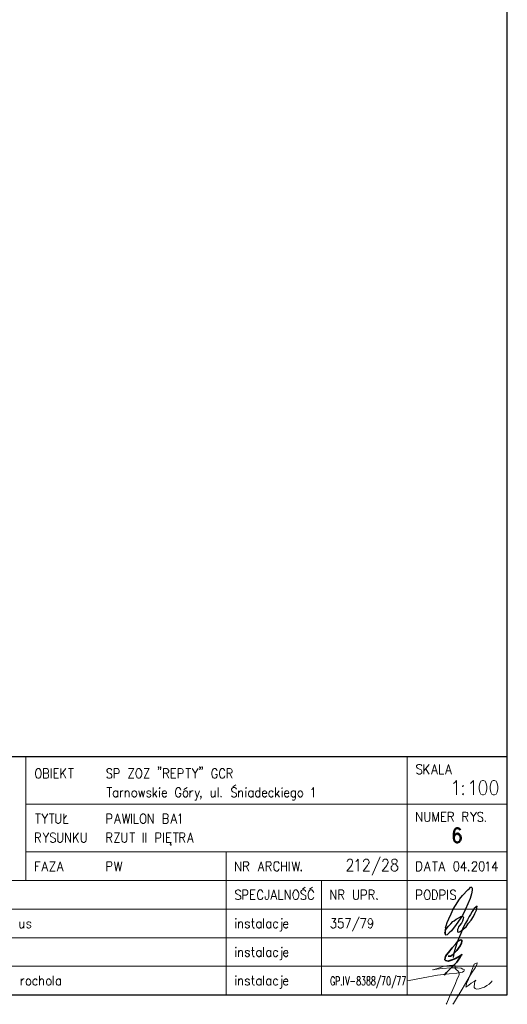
# Model space of a CAD drawing. Header units: millimetres. Extents: x 16 to 647, y 3 to 417.
# Tile 79 of 80: x 542 to 644, y 3 to 210. Entities that reach past the tile are written whole.
import ezdxf

# ---------------------------------------------------------------- set-up
doc = ezdxf.new("R2010")
doc.units = ezdxf.units.MM
doc.header["$MEASUREMENT"] = 0
doc.layers.get('0').update_dxf_attribs({"linetype": 'CONTINUOUS'})

msp = doc.modelspace()

# ---------------------------------------------------------------- linework, layer by layer
at = {"color": 7, "linetype": 'Continuous', "lineweight": 30}
for points in [[(34.15, 414.5), (34.15, 5.3), (644.48, 5.3), (644.48, 414.5)], [(494.41, 55.33), (494.41, 5.3), (644.48, 5.3), (644.48, 55.33)]]:
    msp.add_lwpolyline(points, close=True, dxfattribs=at)
at = {"color": 7, "linetype": 'Continuous', "lineweight": 20}
for points in [[(543.42, 55.33), (494.41, 55.33), (494.41, 29.32)], [(543.42, 29.32), (543.42, 55.33)], [(543.42, 55.33), (644.48, 55.33)], [(623.47, 55.33), (623.47, 29.32)], [(644.48, 55.33), (644.48, 5.3), (644.48, 5.3)], [(547.09, 50.83), (547.09, 52.85), (547.82, 52.85), (548.02, 52.75), (548.12, 52.62), (548.18, 52.45), (548.18, 52.26), (548.12, 52.06), (548.02, 51.99), (547.82, 51.86), (547.09, 51.86)], [(547.82, 51.86), (548.02, 51.79), (548.12, 51.69), (548.18, 51.53), (548.18, 51.23), (548.12, 51), (548.02, 50.93), (547.82, 50.83), (547.09, 50.83)], [(548.71, 50.83), (548.71, 52.85), (548.71, 52.85)], [(549.34, 50.83), (549.34, 52.85), (550.3, 52.85)], [(549.34, 51.86), (549.94, 51.86)], [(550.76, 50.83), (550.76, 52.85)], [(551.82, 52.85), (550.76, 51.53)], [(551.16, 51.99), (551.82, 50.83)], [(552.39, 52.85), (553.45, 52.85)], [(552.88, 52.85), (552.88, 50.83)], [(626.54, 53.41), (626.38, 53.61), (626.18, 53.71), (625.82, 53.71), (625.62, 53.61), (625.45, 53.41), (625.45, 53.22), (625.52, 53.05), (625.62, 52.95), (625.78, 52.85), (626.21, 52.65), (626.38, 52.59), (626.48, 52.45), (626.54, 52.29), (626.54, 51.99), (626.38, 51.83), (626.18, 51.69), (625.82, 51.69), (625.62, 51.83), (625.45, 51.99)], [(626.97, 51.69), (626.97, 53.71)], [(628.07, 53.71), (626.97, 52.35)], [(627.34, 52.85), (628.07, 51.69)], [(628.59, 51.69), (629.22, 53.71), (629.82, 51.69)], [(628.83, 52.35), (629.59, 52.35), (629.59, 52.35)], [(630.28, 53.71), (630.28, 51.69), (631.18, 51.69)], [(631.54, 51.69), (632.17, 53.71), (632.76, 51.69)], [(631.8, 52.35), (632.57, 52.35)], [(549.34, 50.83), (550.3, 50.83)], [(543.42, 45.34), (644.48, 45.34)], [(625.45, 41.7), (625.45, 43.68), (626.54, 41.7), (626.54, 43.68)], [(627.14, 43.68), (627.14, 42.3), (627.24, 42), (627.34, 41.77), (627.6, 41.7), (627.73, 41.7), (628, 41.77), (628.13, 42), (628.2, 42.3), (628.2, 43.68)], [(628.83, 41.7), (628.83, 43.68), (629.42, 41.7), (630.02, 43.68), (630.02, 41.7)], [(630.65, 41.7), (630.65, 43.68), (631.64, 43.68)], [(632.1, 41.7), (632.1, 43.68), (632.76, 43.68), (633.03, 43.59), (633.06, 43.52), (633.16, 43.32), (633.16, 43.12), (633.06, 42.92), (633.03, 42.82), (632.76, 42.76), (632.1, 42.76)], [(635.15, 41.7), (635.15, 43.68), (635.81, 43.68), (636.07, 43.59), (636.11, 43.52), (636.21, 43.32), (636.21, 43.12), (636.11, 42.92), (636.07, 42.82), (635.81, 42.76), (635.15, 42.76)], [(636.77, 43.68), (637.36, 42.76), (637.99, 43.68)], [(639.35, 43.42), (639.18, 43.59), (638.95, 43.68), (638.65, 43.68), (638.42, 43.59), (638.29, 43.42), (638.29, 43.22), (638.36, 43.06), (638.42, 42.92), (638.59, 42.82), (639.05, 42.66), (639.18, 42.53), (639.25, 42.46), (639.35, 42.3), (639.35, 42), (639.18, 41.77), (638.95, 41.7), (638.65, 41.7), (638.42, 41.77), (638.29, 42)], [(545.44, 43.35), (546.5, 43.35)], [(545.93, 43.35), (545.93, 41.3)], [(546.79, 43.35), (547.42, 42.36), (548.02, 43.35)], [(547.42, 42.36), (547.42, 41.3)], [(548.32, 43.35), (549.38, 43.35)], [(548.88, 43.35), (548.88, 41.3)], [(549.71, 43.35), (549.71, 41.9), (549.74, 41.6), (549.94, 41.43), (550.14, 41.3), (550.3, 41.3), (550.5, 41.43), (550.7, 41.6), (550.76, 41.9), (550.76, 43.35)], [(551.36, 43.35), (551.36, 41.3), (552.29, 41.3)], [(551.36, 42.3), (551.92, 42.96), (551.92, 42.96)], [(630.65, 42.76), (631.24, 42.76)], [(630.65, 41.7), (631.64, 41.7)], [(632.63, 42.76), (633.16, 41.7), (633.16, 41.7)], [(635.71, 42.76), (636.21, 41.7), (636.21, 41.7)], [(637.36, 42.76), (637.36, 41.7), (637.36, 41.7)], [(639.88, 41.9), (639.81, 41.77), (639.88, 41.7), (639.94, 41.77)], [(545.44, 37.33), (545.44, 39.32), (546.1, 39.32), (546.33, 39.25), (546.4, 39.15), (546.5, 38.95), (546.5, 38.79), (546.4, 38.56), (546.33, 38.49), (546.1, 38.39), (545.44, 38.39)], [(547.06, 39.32), (547.62, 38.39), (548.22, 39.32)], [(549.64, 39.02), (549.47, 39.25), (549.24, 39.32), (548.94, 39.32), (548.71, 39.25), (548.58, 39.02), (548.58, 38.85), (548.61, 38.66), (548.71, 38.56), (548.88, 38.49), (549.34, 38.26), (549.47, 38.19), (549.54, 38.09), (549.64, 37.89), (549.64, 37.63), (549.47, 37.43), (549.24, 37.33), (548.94, 37.33), (548.71, 37.43), (548.58, 37.63)], [(550.1, 39.32), (550.1, 37.89), (550.14, 37.63), (550.3, 37.43), (550.5, 37.33), (550.7, 37.33), (550.9, 37.43), (551.06, 37.63), (551.16, 37.89), (551.16, 39.32)], [(551.76, 37.33), (551.76, 39.32), (552.82, 37.33), (552.82, 39.32)], [(553.45, 37.33), (553.45, 39.32)], [(554.5, 39.32), (553.45, 38.03)], [(555, 39.32), (555, 37.89), (555.1, 37.63), (555.27, 37.43), (555.46, 37.33), (555.63, 37.33), (555.86, 37.43), (556.03, 37.63), (556.09, 37.89), (556.09, 39.32)], [(545.93, 38.39), (546.5, 37.33), (546.5, 37.33)], [(547.62, 38.39), (547.62, 37.33), (547.62, 37.33)], [(553.81, 38.49), (554.5, 37.33)], [(543.42, 35.35), (644.48, 35.35)], [(585.48, 35.35), (585.48, 29.32)], [(545.44, 31.31), (545.44, 33.29), (546.4, 33.29)], [(546.79, 31.31), (547.42, 33.29), (548.02, 31.31)], [(548.48, 33.29), (549.54, 33.29), (548.48, 31.31), (549.54, 31.31)], [(550, 31.31), (550.6, 33.29), (551.23, 31.31)], [(587.46, 31.31), (587.46, 33.29), (588.52, 31.31), (588.52, 33.29)], [(589.12, 31.31), (589.12, 33.29), (589.81, 33.29), (590.04, 33.23), (590.11, 33.13), (590.21, 32.93), (590.21, 32.76), (590.11, 32.53), (590.04, 32.47), (589.81, 32.37), (589.12, 32.37)], [(592.16, 31.31), (592.79, 33.29), (593.39, 31.31)], [(593.85, 31.31), (593.85, 33.29), (594.51, 33.29), (594.78, 33.23), (594.81, 33.13), (594.91, 32.93), (594.91, 32.76), (594.81, 32.53), (594.78, 32.47), (594.51, 32.37), (593.85, 32.37)], [(596.6, 32.83), (596.53, 33.06), (596.36, 33.23), (596.23, 33.29), (595.93, 33.29), (595.77, 33.23), (595.57, 33.06), (595.54, 32.83), (595.47, 32.53), (595.47, 32.07), (595.54, 31.77), (595.57, 31.61), (595.77, 31.41), (595.93, 31.31), (596.23, 31.31), (596.36, 31.41), (596.53, 31.61), (596.6, 31.77)], [(597.06, 31.31), (597.06, 33.29)], [(598.12, 33.29), (598.12, 31.31)], [(598.71, 31.31), (598.71, 33.29)], [(599.34, 33.29), (599.74, 31.31), (600.1, 33.29), (600.5, 31.31), (600.86, 33.29)], [(627.04, 31.31), (627.7, 33.29), (628.3, 31.31)], [(628.76, 33.29), (629.82, 33.29)], [(629.26, 33.29), (629.26, 31.31)], [(630.12, 31.31), (630.75, 33.29), (631.34, 31.31)], [(545.44, 32.37), (546.03, 32.37), (546.03, 32.37)], [(547.06, 32), (547.82, 32), (547.82, 32)], [(550.2, 32), (551, 32), (551, 32)], [(589.65, 32.37), (590.21, 31.31), (590.21, 31.31)], [(592.39, 32), (593.15, 32), (593.15, 32)], [(594.41, 32.37), (594.91, 31.31), (594.91, 31.31)], [(597.06, 32.37), (598.12, 32.37)], [(601.26, 31.54), (601.16, 31.41), (601.26, 31.31), (601.29, 31.41)], [(627.3, 32), (628.07, 32)], [(630.35, 32), (631.11, 32), (631.11, 32)], [(494.41, 29.32), (644.48, 29.32), (644.48, 29.32)], [(494.41, 29.32), (644.48, 29.32)], [(585.48, 29.32), (585.48, 5.3)], [(605.46, 29.32), (605.46, 5.3)], [(623.47, 29.32), (623.47, 5.3), (623.47, 5.3)], [(588.52, 27.04), (588.32, 27.21), (588.12, 27.34), (587.83, 27.34), (587.56, 27.21), (587.46, 27.04), (587.46, 26.84), (587.53, 26.64), (587.56, 26.58), (587.76, 26.44), (588.22, 26.28), (588.32, 26.18), (588.42, 26.08), (588.52, 25.88), (588.52, 25.58), (588.32, 25.42), (588.12, 25.32), (587.83, 25.32), (587.56, 25.42), (587.46, 25.58)], [(588.98, 25.32), (588.98, 27.34), (589.65, 27.34), (589.88, 27.21), (589.94, 27.14), (590.04, 26.94), (590.04, 26.64), (589.94, 26.44), (589.88, 26.38), (589.65, 26.28), (588.98, 26.28)], [(590.57, 25.32), (590.57, 27.34), (591.57, 27.34)], [(593.15, 26.84), (593.09, 27.04), (592.92, 27.21), (592.79, 27.34), (592.49, 27.34), (592.33, 27.21), (592.16, 27.04), (592.1, 26.84), (592.03, 26.58), (592.03, 26.08), (592.1, 25.82), (592.16, 25.58), (592.33, 25.42), (592.49, 25.32), (592.79, 25.32), (592.92, 25.42), (593.09, 25.58), (593.15, 25.82)], [(594.41, 27.34), (594.41, 25.82), (594.31, 25.52), (594.21, 25.42), (594.05, 25.32), (593.92, 25.32), (593.75, 25.42), (593.68, 25.52), (593.62, 25.82), (593.62, 25.98)], [(594.81, 25.32), (595.47, 27.34), (596.07, 25.32)], [(596.53, 27.34), (596.53, 25.32), (597.46, 25.32)], [(597.82, 25.32), (597.82, 27.34), (598.88, 25.32), (598.88, 27.34)], [(602.22, 27.04), (602.06, 27.21), (601.86, 27.34), (601.56, 27.34), (601.29, 27.21), (601.16, 27.04), (601.16, 26.84), (601.26, 26.64), (601.29, 26.58), (601.46, 26.44), (601.92, 26.28), (602.06, 26.18), (602.16, 26.08), (602.22, 25.88), (602.22, 25.58), (602.06, 25.42), (601.86, 25.32), (601.56, 25.32), (601.29, 25.42), (601.16, 25.58)], [(601.46, 27.5), (602.06, 27.9), (602.06, 27.9)], [(603.84, 26.84), (603.74, 27.04), (603.58, 27.21), (603.45, 27.34), (603.15, 27.34), (602.98, 27.21), (602.82, 27.04), (602.78, 26.84), (602.68, 26.58), (602.68, 26.08), (602.78, 25.82), (602.82, 25.58), (602.98, 25.42), (603.15, 25.32), (603.45, 25.32), (603.58, 25.42), (603.74, 25.58), (603.84, 25.82)], [(602.98, 27.5), (603.58, 27.9)], [(607.45, 25.32), (607.45, 27.34), (608.51, 25.32), (608.51, 27.34)], [(609.14, 25.32), (609.14, 27.34), (609.8, 27.34), (610.03, 27.21), (610.1, 27.14), (610.2, 26.94), (610.2, 26.74), (610.1, 26.58), (610.03, 26.44), (609.8, 26.38), (609.14, 26.38)], [(612.18, 27.34), (612.18, 25.88), (612.28, 25.58), (612.41, 25.42), (612.64, 25.32), (612.78, 25.32), (613.04, 25.42), (613.17, 25.58), (613.24, 25.88), (613.24, 27.34)], [(613.84, 25.32), (613.84, 27.34), (614.56, 27.34), (614.76, 27.21), (614.86, 27.14), (614.93, 26.94), (614.93, 26.64), (614.86, 26.44), (614.76, 26.38), (614.56, 26.28), (613.84, 26.28)], [(615.46, 25.32), (615.46, 27.34), (616.12, 27.34), (616.38, 27.21), (616.45, 27.14), (616.52, 26.94), (616.52, 26.74), (616.45, 26.58), (616.38, 26.44), (616.12, 26.38), (615.46, 26.38)], [(625.45, 25.32), (625.45, 27.34), (626.18, 27.34), (626.38, 27.21), (626.48, 27.14), (626.54, 26.94), (626.54, 26.64), (626.48, 26.44), (626.38, 26.38), (626.18, 26.28), (625.45, 26.28)], [(630.35, 25.32), (630.35, 27.34), (631.04, 27.34), (631.24, 27.21), (631.34, 27.14), (631.41, 26.94), (631.41, 26.64), (631.34, 26.44), (631.24, 26.38), (631.04, 26.28), (630.35, 26.28)], [(631.94, 25.32), (631.94, 27.34), (631.94, 27.34)], [(633.62, 27.04), (633.46, 27.21), (633.23, 27.34), (632.93, 27.34), (632.7, 27.21), (632.57, 27.04), (632.57, 26.84), (632.63, 26.64), (632.7, 26.58), (632.86, 26.44), (633.33, 26.28), (633.46, 26.18), (633.53, 26.08), (633.62, 25.88), (633.62, 25.58), (633.46, 25.42), (633.23, 25.32), (632.93, 25.32), (632.7, 25.42), (632.57, 25.58)], [(590.57, 26.38), (591.17, 26.38)], [(590.57, 25.32), (591.57, 25.32)], [(595.07, 25.98), (595.83, 25.98), (595.83, 25.98)], [(609.63, 26.38), (610.2, 25.32), (610.2, 25.32)], [(615.99, 26.38), (616.52, 25.32), (616.52, 25.32)], [(617.15, 25.52), (617.05, 25.42), (617.15, 25.32), (617.24, 25.42)], [(494.41, 23.3), (644.48, 23.3)], [(494.41, 17.31), (644.48, 17.31)], [(494.41, 11.32), (644.48, 11.32)], [(494.41, 5.3), (644.48, 5.3), (644.48, 5.3)]]:
    msp.add_lwpolyline(points, dxfattribs=at)
for points in [[(545.9, 52.85), (545.74, 52.75), (545.57, 52.55), (545.5, 52.35), (545.44, 52.06), (545.44, 51.59), (545.5, 51.3), (545.57, 51.13), (545.74, 50.93), (545.9, 50.83), (546.2, 50.83), (546.33, 50.93), (546.5, 51.13), (546.56, 51.3), (546.66, 51.59), (546.66, 52.06), (546.56, 52.35), (546.5, 52.55), (546.33, 52.75), (546.2, 52.85)], [(625.45, 31.31), (625.45, 33.29), (625.98, 33.29), (626.21, 33.23), (626.38, 33.06), (626.48, 32.83), (626.54, 32.53), (626.54, 32.07), (626.48, 31.77), (626.38, 31.61), (626.21, 31.41), (625.98, 31.31)], [(599.94, 27.34), (599.77, 27.21), (599.64, 27.04), (599.57, 26.84), (599.47, 26.58), (599.47, 26.08), (599.57, 25.82), (599.64, 25.58), (599.77, 25.42), (599.94, 25.32), (600.24, 25.32), (600.4, 25.42), (600.53, 25.58), (600.63, 25.82), (600.7, 26.08), (600.7, 26.58), (600.63, 26.84), (600.53, 27.04), (600.4, 27.21), (600.24, 27.34)], [(627.54, 27.34), (627.34, 27.21), (627.24, 27.04), (627.14, 26.84), (627.04, 26.58), (627.04, 26.08), (627.14, 25.82), (627.24, 25.58), (627.34, 25.42), (627.54, 25.32), (627.83, 25.32), (628, 25.42), (628.13, 25.58), (628.2, 25.82), (628.3, 26.08), (628.3, 26.58), (628.2, 26.84), (628.13, 27.04), (628, 27.21), (627.83, 27.34)], [(628.76, 25.32), (628.76, 27.34), (629.26, 27.34), (629.52, 27.21), (629.65, 27.04), (629.72, 26.84), (629.82, 26.58), (629.82, 26.08), (629.72, 25.82), (629.65, 25.58), (629.52, 25.42), (629.26, 25.32)]]:
    msp.add_lwpolyline(points, close=True, dxfattribs=at)
at = {"color": 7, "linetype": 'Continuous', "lineweight": 18}
for points in [[(561.49, 52.55), (561.35, 52.75), (561.09, 52.85), (560.79, 52.85), (560.59, 52.75), (560.43, 52.55), (560.43, 52.35), (560.53, 52.16), (560.59, 52.06), (560.73, 51.99), (561.19, 51.79), (561.35, 51.69), (561.39, 51.59), (561.49, 51.4), (561.49, 51.13), (561.35, 50.93), (561.09, 50.83), (560.79, 50.83), (560.59, 50.93), (560.43, 51.13)], [(561.95, 50.83), (561.95, 52.85), (562.64, 52.85), (562.88, 52.75), (562.94, 52.62), (563.01, 52.45), (563.01, 52.16), (562.94, 51.99), (562.88, 51.86), (562.64, 51.79), (561.95, 51.79)], [(564.99, 52.85), (566.05, 52.85), (564.99, 50.83), (566.05, 50.83)], [(568.24, 52.85), (569.3, 52.85), (568.24, 50.83), (569.3, 50.83)], [(571.31, 53.12), (571.28, 53.02), (571.18, 53.12), (571.28, 53.22), (571.31, 53.12), (571.31, 52.92), (571.28, 52.75), (571.18, 52.62)], [(571.78, 53.12), (571.68, 53.02), (571.65, 53.12), (571.68, 53.22), (571.78, 53.12), (571.78, 52.92), (571.68, 52.75), (571.65, 52.62)], [(572.34, 50.83), (572.34, 52.85), (573, 52.85), (573.23, 52.75), (573.3, 52.62), (573.4, 52.45), (573.4, 52.26), (573.3, 52.06), (573.23, 51.99), (573, 51.86), (572.34, 51.86)], [(572.84, 51.86), (573.4, 50.83), (573.4, 50.83)], [(573.93, 50.83), (573.93, 52.85), (574.92, 52.85)], [(573.93, 51.86), (574.52, 51.86)], [(575.38, 50.83), (575.38, 52.85), (576.05, 52.85), (576.28, 52.75), (576.34, 52.62), (576.44, 52.45), (576.44, 52.16), (576.34, 51.99), (576.28, 51.86), (576.05, 51.79), (575.38, 51.79)], [(576.97, 52.85), (578.03, 52.85)], [(577.5, 52.85), (577.5, 50.83)], [(578.33, 52.85), (578.93, 51.86), (579.59, 52.85)], [(578.93, 51.86), (578.93, 50.83), (578.93, 50.83)], [(580.05, 53.12), (579.95, 53.02), (579.88, 53.12), (579.95, 53.22), (580.05, 53.12), (580.05, 52.92), (579.95, 52.75), (579.88, 52.62)], [(580.48, 53.12), (580.41, 53.02), (580.35, 53.12), (580.41, 53.22), (580.48, 53.12), (580.48, 52.92), (580.41, 52.75), (580.35, 52.62)], [(583.59, 52.35), (583.52, 52.55), (583.39, 52.75), (583.23, 52.85), (582.93, 52.85), (582.76, 52.75), (582.63, 52.55), (582.53, 52.35), (582.47, 52.06), (582.47, 51.59), (582.53, 51.3), (582.63, 51.13), (582.76, 50.93), (582.93, 50.83), (583.23, 50.83), (583.39, 50.93), (583.52, 51.13), (583.59, 51.3), (583.59, 51.59), (583.23, 51.59)], [(585.21, 52.35), (585.11, 52.55), (584.98, 52.75), (584.82, 52.85), (584.52, 52.85), (584.35, 52.75), (584.22, 52.55), (584.15, 52.35), (584.05, 52.06), (584.05, 51.59), (584.15, 51.3), (584.22, 51.13), (584.35, 50.93), (584.52, 50.83), (584.82, 50.83), (584.98, 50.93), (585.11, 51.13), (585.21, 51.3)], [(585.68, 50.83), (585.68, 52.85), (586.34, 52.85), (586.57, 52.75), (586.64, 52.62), (586.73, 52.45), (586.73, 52.26), (586.64, 52.06), (586.57, 51.99), (586.34, 51.86), (585.68, 51.86)], [(586.17, 51.86), (586.73, 50.83)], [(573.93, 50.83), (574.92, 50.83)], [(633.19, 49.74), (633.46, 49.91), (633.79, 50.34), (633.79, 47.32)], [(636.77, 49.74), (636.97, 49.91), (637.36, 50.34), (637.36, 47.32)], [(560.43, 48.85), (561.49, 48.85)], [(560.99, 48.85), (560.99, 46.83)], [(562.71, 47.89), (562.55, 48.09), (562.41, 48.19), (562.15, 48.19), (562.05, 48.09), (561.85, 47.89), (561.78, 47.59), (561.78, 47.42), (561.85, 47.13), (562.05, 46.96), (562.15, 46.83), (562.41, 46.83), (562.55, 46.96), (562.71, 47.13)], [(562.71, 48.19), (562.71, 46.83)], [(563.27, 46.83), (563.27, 48.19), (563.27, 48.19)], [(563.27, 47.59), (563.31, 47.89), (563.47, 48.09), (563.64, 48.19), (563.87, 48.19)], [(564.23, 46.83), (564.23, 48.19), (564.23, 48.19)], [(564.23, 47.79), (564.46, 48.09), (564.63, 48.19), (564.83, 48.19), (564.99, 48.09), (565.09, 47.79), (565.09, 46.83)], [(567.11, 48.19), (567.44, 46.83), (567.74, 48.19), (568.04, 46.83), (568.34, 48.19)], [(569.66, 47.89), (569.59, 48.09), (569.36, 48.19), (569.1, 48.19), (568.9, 48.09), (568.8, 47.89), (568.9, 47.72), (569.03, 47.59), (569.4, 47.49), (569.59, 47.42), (569.66, 47.19), (569.66, 47.13), (569.59, 46.96), (569.36, 46.83), (569.1, 46.83), (568.9, 46.96), (568.8, 47.13)], [(570.12, 46.83), (570.12, 48.85)], [(570.88, 48.19), (570.12, 47.19)], [(571.48, 48.19), (571.48, 46.83), (571.48, 46.83)], [(572.04, 47.59), (572.94, 47.59), (572.94, 47.79), (572.84, 47.95), (572.8, 48.09), (572.64, 48.19), (572.41, 48.19), (572.24, 48.09), (572.08, 47.89), (572.04, 47.59), (572.04, 47.42), (572.08, 47.13), (572.24, 46.96), (572.41, 46.83), (572.64, 46.83), (572.8, 46.96), (572.94, 47.13)], [(575.98, 48.35), (575.88, 48.55), (575.75, 48.71), (575.58, 48.85), (575.29, 48.85), (575.12, 48.71), (574.99, 48.55), (574.92, 48.35), (574.82, 48.09), (574.82, 47.59), (574.92, 47.32), (574.99, 47.13), (575.12, 46.96), (575.29, 46.83), (575.58, 46.83), (575.75, 46.96), (575.88, 47.13), (575.98, 47.32), (575.98, 47.59), (575.58, 47.59)], [(576.61, 48.48), (577.27, 48.85), (577.27, 48.85)], [(577.87, 46.83), (577.87, 48.19), (577.87, 48.19)], [(577.87, 47.59), (577.97, 47.89), (578.13, 48.09), (578.26, 48.19), (578.53, 48.19)], [(578.93, 48.19), (579.39, 46.83), (579.88, 48.19)], [(582.33, 48.19), (582.33, 47.19), (582.37, 46.96), (582.53, 46.83), (582.76, 46.83), (582.93, 46.96), (583.13, 47.19)], [(583.13, 48.19), (583.13, 46.83)], [(583.76, 46.83), (583.76, 48.85)], [(587.66, 48.55), (587.5, 48.71), (587.3, 48.85), (586.93, 48.85), (586.73, 48.71), (586.57, 48.55), (586.57, 48.35), (586.64, 48.19), (586.73, 48.09), (586.9, 47.95), (587.33, 47.79), (587.5, 47.72), (587.56, 47.59), (587.66, 47.42), (587.66, 47.13), (587.5, 46.96), (587.3, 46.83), (586.93, 46.83), (586.73, 46.96), (586.57, 47.13)], [(586.9, 49.01), (587.5, 49.41)], [(588.09, 46.83), (588.09, 48.19)], [(588.09, 47.79), (588.32, 48.09), (588.46, 48.19), (588.72, 48.19), (588.85, 48.09), (588.92, 47.79), (588.92, 46.83)], [(589.61, 48.19), (589.61, 46.83)], [(591.1, 47.89), (590.94, 48.09), (590.77, 48.19), (590.54, 48.19), (590.37, 48.09), (590.24, 47.89), (590.18, 47.59), (590.18, 47.42), (590.24, 47.13), (590.37, 46.96), (590.54, 46.83), (590.77, 46.83), (590.94, 46.96), (591.1, 47.13)], [(591.1, 48.19), (591.1, 46.83)], [(592.53, 47.89), (592.36, 48.09), (592.23, 48.19), (592, 48.19), (591.86, 48.09), (591.7, 47.89), (591.6, 47.59), (591.6, 47.42), (591.7, 47.13), (591.86, 46.96), (592, 46.83), (592.23, 46.83), (592.36, 46.96), (592.53, 47.13)], [(592.53, 48.85), (592.53, 46.83), (592.53, 46.83)], [(593.06, 47.59), (593.98, 47.59), (593.98, 47.79), (593.88, 47.95), (593.82, 48.09), (593.68, 48.19), (593.42, 48.19), (593.29, 48.09), (593.12, 47.89), (593.06, 47.59), (593.06, 47.42), (593.12, 47.13), (593.29, 46.96), (593.42, 46.83), (593.68, 46.83), (593.82, 46.96), (593.98, 47.13)], [(595.34, 47.89), (595.21, 48.09), (595.04, 48.19), (594.81, 48.19), (594.64, 48.09), (594.51, 47.89), (594.44, 47.59), (594.44, 47.42), (594.51, 47.13), (594.64, 46.96), (594.81, 46.83), (595.04, 46.83), (595.21, 46.96), (595.34, 47.13)], [(595.8, 46.83), (595.8, 48.85)], [(596.56, 48.19), (595.8, 47.19)], [(597.19, 48.19), (597.19, 46.83), (597.19, 46.83)], [(597.69, 47.59), (598.65, 47.59), (598.65, 47.79), (598.55, 47.95), (598.45, 48.09), (598.35, 48.19), (598.08, 48.19), (597.95, 48.09), (597.79, 47.89), (597.69, 47.59), (597.69, 47.42), (597.79, 47.13), (597.95, 46.96), (598.08, 46.83), (598.35, 46.83), (598.45, 46.96), (598.65, 47.13)], [(600, 47.89), (599.87, 48.09), (599.71, 48.19), (599.47, 48.19), (599.31, 48.09), (599.14, 47.89), (599.11, 47.59), (599.11, 47.42), (599.14, 47.13), (599.31, 46.96), (599.47, 46.83), (599.71, 46.83), (599.87, 46.96), (600, 47.13)], [(600, 48.19), (600, 46.66), (599.9, 46.37), (599.87, 46.27), (599.71, 46.2), (599.47, 46.2), (599.31, 46.27)], [(603.41, 48.48), (603.58, 48.55), (603.81, 48.85), (603.81, 46.83)], [(570.42, 47.59), (570.92, 46.83)], [(579.39, 46.83), (579.19, 46.27), (579.12, 46.2), (578.89, 46.2)], [(580.25, 46.96), (580.18, 46.83), (580.08, 46.96), (580.18, 47.03), (580.25, 46.96), (580.25, 46.73), (580.18, 46.56), (580.08, 46.43)], [(584.45, 47.03), (584.35, 46.96), (584.45, 46.83), (584.52, 46.96)], [(596.1, 47.59), (596.63, 46.83)], [(560.43, 41.3), (560.43, 43.35), (561.09, 43.35), (561.35, 43.22), (561.39, 43.12), (561.49, 42.96), (561.49, 42.66), (561.39, 42.46), (561.35, 42.36), (561.09, 42.3), (560.43, 42.3)], [(562.05, 41.3), (562.64, 43.35), (563.27, 41.3)], [(562.25, 42), (563.01, 42), (563.01, 42)], [(563.7, 43.35), (564.07, 41.3), (564.46, 43.35), (564.83, 41.3), (565.23, 43.35)], [(565.56, 41.3), (565.56, 43.35), (565.56, 43.35)], [(566.15, 43.35), (566.15, 41.3), (567.08, 41.3)], [(569.1, 41.3), (569.1, 43.35), (570.16, 41.3), (570.16, 43.35)], [(572.24, 41.3), (572.24, 43.35), (572.94, 43.35), (573.17, 43.22), (573.23, 43.12), (573.3, 42.96), (573.3, 42.76), (573.23, 42.59), (573.17, 42.46), (572.94, 42.36), (572.24, 42.36)], [(572.94, 42.36), (573.17, 42.3), (573.23, 42.2), (573.3, 42), (573.3, 41.7), (573.23, 41.53), (573.17, 41.43), (572.94, 41.3), (572.24, 41.3)], [(573.86, 41.3), (574.46, 43.35), (575.09, 41.3)], [(574.06, 42), (574.82, 42), (574.82, 42)], [(575.52, 42.96), (575.68, 43.06), (575.88, 43.35), (575.88, 41.3)], [(560.43, 37.33), (560.43, 39.32), (561.09, 39.32), (561.35, 39.25), (561.39, 39.15), (561.49, 38.95), (561.49, 38.79), (561.39, 38.56), (561.35, 38.49), (561.09, 38.39), (560.43, 38.39)], [(562.05, 39.32), (563.11, 39.32), (562.05, 37.33), (563.11, 37.33)], [(563.57, 39.32), (563.57, 37.89), (563.64, 37.63), (563.77, 37.43), (564.03, 37.33), (564.17, 37.33), (564.4, 37.43), (564.53, 37.63), (564.63, 37.89), (564.63, 39.32)], [(565.23, 39.32), (566.32, 39.32)], [(565.76, 39.32), (565.76, 37.33)], [(568.04, 37.33), (568.04, 39.32)], [(568.63, 37.33), (568.63, 39.32)], [(570.72, 37.33), (570.72, 39.32), (571.38, 39.32), (571.65, 39.25), (571.68, 39.15), (571.78, 38.95), (571.78, 38.66), (571.68, 38.49), (571.65, 38.39), (571.38, 38.26), (570.72, 38.26)], [(572.34, 37.33), (572.34, 39.32), (572.34, 39.32)], [(572.94, 37.33), (572.94, 39.32), (573.93, 39.32)], [(574.36, 39.32), (575.45, 39.32)], [(574.92, 39.32), (574.92, 37.33)], [(575.75, 37.33), (575.75, 39.32), (576.44, 39.32), (576.64, 39.25), (576.74, 39.15), (576.81, 38.95), (576.81, 38.79), (576.74, 38.56), (576.64, 38.49), (576.44, 38.39), (575.75, 38.39)], [(577.37, 37.33), (577.97, 39.32), (578.56, 37.33)], [(560.99, 38.39), (561.49, 37.33), (561.49, 37.33)], [(572.94, 38.39), (573.56, 38.39), (573.56, 38.39)], [(572.94, 37.33), (573.93, 37.33), (573.76, 37.13), (573.7, 36.97), (573.7, 36.87), (573.76, 36.74), (573.86, 36.74), (573.93, 36.77), (573.99, 36.9)], [(576.28, 38.39), (576.81, 37.33), (576.81, 37.33)], [(577.57, 38.03), (578.33, 38.03), (578.33, 38.03)], [(560.43, 31.31), (560.43, 33.29), (561.09, 33.29), (561.35, 33.23), (561.39, 33.13), (561.49, 32.93), (561.49, 32.67), (561.39, 32.47), (561.35, 32.37), (561.09, 32.3), (560.43, 32.3)], [(562.05, 33.29), (562.41, 31.31), (562.81, 33.29), (563.17, 31.31), (563.57, 33.29)], [(610.89, 33.23), (610.89, 33.36), (610.99, 33.59), (611.09, 33.69), (611.26, 33.82), (611.65, 33.82), (611.85, 33.69), (611.95, 33.59), (612.02, 33.36), (612.02, 33.1), (611.95, 32.9), (611.75, 32.5), (610.79, 31.31), (612.15, 31.31)], [(612.71, 33.36), (612.88, 33.49), (613.17, 33.82), (613.17, 31.31)], [(614.3, 33.23), (614.3, 33.36), (614.4, 33.59), (614.53, 33.69), (614.7, 33.82), (615.06, 33.82), (615.29, 33.69), (615.36, 33.59), (615.46, 33.36), (615.46, 33.1), (615.36, 32.9), (615.16, 32.5), (614.23, 31.31), (615.52, 31.31)], [(617.81, 34.29), (616.12, 30.48), (616.12, 30.48)], [(618.34, 33.23), (618.34, 33.36), (618.4, 33.59), (618.5, 33.69), (618.7, 33.82), (619.1, 33.82), (619.26, 33.69), (619.33, 33.59), (619.46, 33.36), (619.46, 33.1), (619.33, 32.9), (619.16, 32.5), (618.2, 31.31), (619.56, 31.31)], [(635.51, 33.29), (634.75, 32), (635.91, 32)], [(635.51, 33.29), (635.51, 31.31), (635.51, 31.31)], [(637.13, 32.83), (637.13, 32.93), (637.23, 33.13), (637.3, 33.23), (637.43, 33.29), (637.73, 33.29), (637.89, 33.23), (637.99, 33.13), (638.06, 32.93), (638.06, 32.76), (637.99, 32.53), (637.83, 32.3), (637.07, 31.31), (638.12, 31.31)], [(640.11, 32.93), (640.28, 33.06), (640.47, 33.29), (640.47, 31.31)], [(642.1, 33.29), (641.33, 32), (642.46, 32)], [(642.1, 33.29), (642.1, 31.31), (642.1, 31.31)], [(636.37, 31.54), (636.27, 31.41), (636.37, 31.31), (636.47, 31.41)], [(591, 21.32), (591, 19.73), (591.1, 19.43), (591.27, 19.33), (591.4, 19.33)], [(593.29, 19.33), (593.29, 21.32)], [(607.62, 21.32), (608.48, 21.32), (607.98, 20.55), (608.21, 20.55), (608.38, 20.49), (608.48, 20.36), (608.51, 20.09), (608.51, 19.89), (608.48, 19.59), (608.28, 19.43), (608.08, 19.33), (607.81, 19.33), (607.62, 19.43), (607.52, 19.5), (607.45, 19.73)], [(609.9, 21.32), (609.14, 21.32), (609.04, 20.49), (609.14, 20.55), (609.34, 20.65), (609.6, 20.65), (609.8, 20.55), (610, 20.36), (610.03, 20.09), (610.03, 19.89), (610, 19.59), (609.8, 19.43), (609.6, 19.33), (609.34, 19.33), (609.14, 19.43), (609.04, 19.5), (608.97, 19.73)], [(610.49, 21.32), (611.55, 21.32), (610.79, 19.33)], [(613.41, 21.71), (612.02, 18.67), (612.02, 18.67)], [(613.7, 21.32), (614.76, 21.32), (614, 19.33)], [(616.22, 20.65), (616.12, 20.36), (615.99, 20.19), (615.76, 20.09), (615.69, 20.09), (615.46, 20.19), (615.33, 20.36), (615.23, 20.65), (615.23, 20.72), (615.33, 21.02), (615.46, 21.25), (615.69, 21.32), (615.76, 21.32), (615.99, 21.25), (616.12, 21.02), (616.22, 20.65), (616.22, 20.19), (616.12, 19.73), (615.99, 19.43), (615.76, 19.33), (615.62, 19.33), (615.36, 19.43), (615.33, 19.59)], [(542.16, 20.65), (542.16, 19.73), (542.23, 19.43), (542.39, 19.33), (542.59, 19.33), (542.76, 19.43), (542.99, 19.73)], [(542.99, 20.65), (542.99, 19.33), (542.99, 19.33)], [(544.44, 20.36), (544.38, 20.55), (544.11, 20.65), (543.92, 20.65), (543.68, 20.55), (543.62, 20.36), (543.68, 20.19), (543.82, 20.09), (544.21, 19.96), (544.38, 19.89), (544.44, 19.73), (544.44, 19.59), (544.38, 19.43), (544.11, 19.33), (543.92, 19.33), (543.68, 19.43), (543.62, 19.59)], [(587.53, 20.65), (587.53, 19.33)], [(588.06, 19.33), (588.06, 20.65)], [(588.06, 20.26), (588.29, 20.55), (588.42, 20.65), (588.69, 20.65), (588.82, 20.55), (588.89, 20.26), (588.89, 19.33)], [(590.34, 20.36), (590.24, 20.55), (590.04, 20.65), (589.81, 20.65), (589.58, 20.55), (589.48, 20.36), (589.58, 20.19), (589.75, 20.09), (590.11, 19.96), (590.24, 19.89), (590.34, 19.73), (590.34, 19.59), (590.24, 19.43), (590.04, 19.33), (589.81, 19.33), (589.58, 19.43), (589.48, 19.59)], [(590.8, 20.65), (591.33, 20.65)], [(592.79, 20.36), (592.62, 20.55), (592.49, 20.65), (592.23, 20.65), (592.1, 20.55), (591.93, 20.36), (591.86, 20.09), (591.86, 19.89), (591.93, 19.59), (592.1, 19.43), (592.23, 19.33), (592.49, 19.33), (592.62, 19.43), (592.79, 19.59)], [(592.79, 20.65), (592.79, 19.33)], [(594.81, 20.36), (594.71, 20.55), (594.51, 20.65), (594.31, 20.65), (594.15, 20.55), (594.01, 20.36), (593.92, 20.09), (593.92, 19.89), (594.01, 19.59), (594.15, 19.43), (594.31, 19.33), (594.51, 19.33), (594.71, 19.43), (594.81, 19.59)], [(594.81, 20.65), (594.81, 19.33)], [(596.3, 20.36), (596.13, 20.55), (595.97, 20.65), (595.77, 20.65), (595.57, 20.55), (595.47, 20.36), (595.37, 20.09), (595.37, 19.89), (595.47, 19.59), (595.57, 19.43), (595.77, 19.33), (595.97, 19.33), (596.13, 19.43), (596.3, 19.59)], [(597.13, 20.65), (597.13, 19.03), (597.06, 18.73), (596.89, 18.67), (596.73, 18.67)], [(597.49, 20.09), (598.42, 20.09), (598.42, 20.26), (598.35, 20.49), (598.25, 20.55), (598.12, 20.65), (597.89, 20.65), (597.75, 20.55), (597.59, 20.36), (597.49, 20.09), (597.49, 19.89), (597.59, 19.59), (597.75, 19.43), (597.89, 19.33), (598.12, 19.33), (598.25, 19.43), (598.42, 19.59)], [(587.53, 14.63), (587.53, 13.31)], [(588.06, 13.31), (588.06, 14.63)], [(588.06, 14.23), (588.29, 14.53), (588.42, 14.63), (588.69, 14.63), (588.82, 14.53), (588.89, 14.23), (588.89, 13.31)], [(590.34, 14.37), (590.24, 14.53), (590.04, 14.63), (589.81, 14.63), (589.58, 14.53), (589.48, 14.37), (589.58, 14.17), (589.75, 14.07), (590.11, 14), (590.24, 13.87), (590.34, 13.7), (590.34, 13.61), (590.24, 13.41), (590.04, 13.31), (589.81, 13.31), (589.58, 13.41), (589.48, 13.61)], [(590.8, 14.63), (591.33, 14.63)], [(591, 15.29), (591, 13.7), (591.1, 13.41), (591.27, 13.31), (591.4, 13.31)], [(592.79, 14.37), (592.62, 14.53), (592.49, 14.63), (592.23, 14.63), (592.1, 14.53), (591.93, 14.37), (591.86, 14.07), (591.86, 13.87), (591.93, 13.61), (592.1, 13.41), (592.23, 13.31), (592.49, 13.31), (592.62, 13.41), (592.79, 13.61)], [(592.79, 14.63), (592.79, 13.31)], [(593.29, 13.31), (593.29, 15.29)], [(594.81, 14.37), (594.71, 14.53), (594.51, 14.63), (594.31, 14.63), (594.15, 14.53), (594.01, 14.37), (593.92, 14.07), (593.92, 13.87), (594.01, 13.61), (594.15, 13.41), (594.31, 13.31), (594.51, 13.31), (594.71, 13.41), (594.81, 13.61)], [(594.81, 14.63), (594.81, 13.31)], [(596.3, 14.37), (596.13, 14.53), (595.97, 14.63), (595.77, 14.63), (595.57, 14.53), (595.47, 14.37), (595.37, 14.07), (595.37, 13.87), (595.47, 13.61), (595.57, 13.41), (595.77, 13.31), (595.97, 13.31), (596.13, 13.41), (596.3, 13.61)], [(597.13, 14.63), (597.13, 13.01), (597.06, 12.71), (596.89, 12.65), (596.73, 12.65)], [(597.49, 14.07), (598.42, 14.07), (598.42, 14.23), (598.35, 14.47), (598.25, 14.53), (598.12, 14.63), (597.89, 14.63), (597.75, 14.53), (597.59, 14.37), (597.49, 14.07), (597.49, 13.87), (597.59, 13.61), (597.75, 13.41), (597.89, 13.31), (598.12, 13.31), (598.25, 13.41), (598.42, 13.61)], [(542.46, 7.32), (542.46, 8.64), (542.46, 8.64)], [(542.46, 8.08), (542.56, 8.38), (542.69, 8.54), (542.86, 8.64), (543.05, 8.64)], [(545.8, 8.38), (545.64, 8.54), (545.5, 8.64), (545.27, 8.64), (545.14, 8.54), (544.97, 8.38), (544.87, 8.08), (544.87, 7.88), (544.97, 7.58), (545.14, 7.38), (545.27, 7.32), (545.5, 7.32), (545.64, 7.38), (545.8, 7.58)], [(546.26, 7.32), (546.26, 9.3), (546.26, 9.3)], [(546.26, 8.28), (546.5, 8.54), (546.66, 8.64), (546.86, 8.64), (547.06, 8.54), (547.12, 8.28), (547.12, 7.32)], [(549.18, 7.32), (549.18, 9.3)], [(550.7, 8.38), (550.57, 8.54), (550.4, 8.64), (550.17, 8.64), (550, 8.54), (549.84, 8.38), (549.81, 8.08), (549.81, 7.88), (549.84, 7.58), (550, 7.38), (550.17, 7.32), (550.4, 7.32), (550.57, 7.38), (550.7, 7.58)], [(550.7, 8.64), (550.7, 7.32)], [(587.53, 8.64), (587.53, 7.32)], [(588.06, 7.32), (588.06, 8.64)], [(588.06, 8.28), (588.29, 8.54), (588.42, 8.64), (588.69, 8.64), (588.82, 8.54), (588.89, 8.28), (588.89, 7.32)], [(590.34, 8.38), (590.24, 8.54), (590.04, 8.64), (589.81, 8.64), (589.58, 8.54), (589.48, 8.38), (589.58, 8.15), (589.75, 8.08), (590.11, 7.98), (590.24, 7.88), (590.34, 7.68), (590.34, 7.58), (590.24, 7.38), (590.04, 7.32), (589.81, 7.32), (589.58, 7.38), (589.48, 7.58)], [(590.8, 8.64), (591.33, 8.64)], [(591, 9.3), (591, 7.68), (591.1, 7.38), (591.27, 7.32), (591.4, 7.32)], [(592.79, 8.38), (592.62, 8.54), (592.49, 8.64), (592.23, 8.64), (592.1, 8.54), (591.93, 8.38), (591.86, 8.08), (591.86, 7.88), (591.93, 7.58), (592.1, 7.38), (592.23, 7.32), (592.49, 7.32), (592.62, 7.38), (592.79, 7.58)], [(592.79, 8.64), (592.79, 7.32)], [(593.29, 7.32), (593.29, 9.3)], [(594.81, 8.38), (594.71, 8.54), (594.51, 8.64), (594.31, 8.64), (594.15, 8.54), (594.01, 8.38), (593.92, 8.08), (593.92, 7.88), (594.01, 7.58), (594.15, 7.38), (594.31, 7.32), (594.51, 7.32), (594.71, 7.38), (594.81, 7.58)], [(594.81, 8.64), (594.81, 7.32)], [(596.3, 8.38), (596.13, 8.54), (595.97, 8.64), (595.77, 8.64), (595.57, 8.54), (595.47, 8.38), (595.37, 8.08), (595.37, 7.88), (595.47, 7.58), (595.57, 7.38), (595.77, 7.32), (595.97, 7.32), (596.13, 7.38), (596.3, 7.58)], [(597.13, 8.64), (597.13, 7.02), (597.06, 6.76), (596.89, 6.62), (596.73, 6.62)], [(597.49, 8.08), (598.42, 8.08), (598.42, 8.28), (598.35, 8.44), (598.25, 8.54), (598.12, 8.64), (597.89, 8.64), (597.75, 8.54), (597.59, 8.38), (597.49, 8.08), (597.49, 7.88), (597.59, 7.58), (597.75, 7.38), (597.89, 7.32), (598.12, 7.32), (598.25, 7.38), (598.42, 7.58)], [(608.21, 8.71), (608.18, 8.87), (608.08, 9.04), (607.95, 9.14), (607.78, 9.14), (607.65, 9.04), (607.58, 8.87), (607.48, 8.71), (607.45, 8.44), (607.45, 7.98), (607.48, 7.72), (607.58, 7.55), (607.65, 7.38), (607.78, 7.32), (607.95, 7.32), (608.08, 7.38), (608.18, 7.55), (608.21, 7.72), (608.21, 7.98), (607.95, 7.98)], [(608.54, 7.32), (608.54, 9.14), (609, 9.14), (609.14, 9.04), (609.24, 8.94), (609.27, 8.77), (609.27, 8.54), (609.24, 8.38), (609.14, 8.24), (609, 8.15), (608.54, 8.15)], [(610.1, 7.32), (610.1, 9.14), (610.1, 9.14)], [(610.53, 9.14), (610.96, 7.32), (611.39, 9.14)], [(614.03, 9.14), (614.6, 9.14), (614.3, 8.44), (614.43, 8.44), (614.56, 8.38), (614.6, 8.24), (614.63, 7.98), (614.63, 7.81), (614.6, 7.55), (614.53, 7.38), (614.33, 7.32), (614.17, 7.32), (614.03, 7.38), (614, 7.48), (613.94, 7.65)], [(617.94, 9.47), (617.01, 6.72), (617.01, 6.72)], [(618.17, 9.14), (618.87, 9.14), (618.37, 7.32)], [(621.12, 9.47), (620.22, 6.72), (620.22, 6.72)], [(621.35, 9.14), (622.04, 9.14), (621.55, 7.32)], [(622.41, 9.14), (623.1, 9.14), (622.57, 7.32)], [(609.7, 7.48), (609.6, 7.38), (609.7, 7.32), (609.73, 7.38)], [(611.55, 8.08), (612.48, 8.08), (612.48, 8.08)]]:
    msp.add_lwpolyline(points, dxfattribs=at)
for points in [[(566.98, 52.85), (566.81, 52.75), (566.68, 52.55), (566.62, 52.35), (566.52, 52.06), (566.52, 51.59), (566.62, 51.3), (566.68, 51.13), (566.81, 50.93), (566.98, 50.83), (567.28, 50.83), (567.44, 50.93), (567.58, 51.13), (567.67, 51.3), (567.74, 51.59), (567.74, 52.06), (567.67, 52.35), (567.58, 52.55), (567.44, 52.75), (567.28, 52.85)], [(639.25, 50.34), (638.92, 50.2), (638.72, 49.74), (638.59, 49.08), (638.59, 48.62), (638.72, 47.92), (638.92, 47.46), (639.25, 47.32), (639.51, 47.32), (639.85, 47.46), (640.04, 47.92), (640.18, 48.62), (640.18, 49.08), (640.04, 49.74), (639.85, 50.2), (639.51, 50.34)], [(641.53, 50.34), (641.2, 50.2), (641, 49.74), (640.87, 49.08), (640.87, 48.62), (641, 47.92), (641.2, 47.46), (641.53, 47.32), (641.8, 47.32), (642.13, 47.46), (642.36, 47.92), (642.46, 48.62), (642.46, 49.08), (642.36, 49.74), (642.13, 50.2), (641.8, 50.34)], [(566.05, 48.19), (565.92, 48.09), (565.76, 47.89), (565.69, 47.59), (565.69, 47.42), (565.76, 47.13), (565.92, 46.96), (566.05, 46.83), (566.32, 46.83), (566.45, 46.96), (566.62, 47.13), (566.68, 47.42), (566.68, 47.59), (566.62, 47.89), (566.45, 48.09), (566.32, 48.19)], [(571.38, 48.71), (571.48, 48.65), (571.58, 48.71), (571.48, 48.85)], [(576.81, 48.19), (576.64, 48.09), (576.51, 47.89), (576.44, 47.59), (576.44, 47.42), (576.51, 47.13), (576.64, 46.96), (576.81, 46.83), (577.04, 46.83), (577.2, 46.96), (577.37, 47.13), (577.4, 47.42), (577.4, 47.59), (577.37, 47.89), (577.2, 48.09), (577.04, 48.19)], [(589.58, 48.71), (589.61, 48.65), (589.71, 48.71), (589.61, 48.85)], [(597.13, 48.71), (597.19, 48.65), (597.22, 48.71), (597.19, 48.85)], [(600.93, 48.19), (600.77, 48.09), (600.63, 47.89), (600.53, 47.59), (600.53, 47.42), (600.63, 47.13), (600.77, 46.96), (600.93, 46.83), (601.13, 46.83), (601.29, 46.96), (601.43, 47.13), (601.53, 47.42), (601.53, 47.59), (601.43, 47.89), (601.29, 48.09), (601.13, 48.19)], [(635.15, 49.31), (635.05, 49.18), (635.15, 49.08), (635.28, 49.18)], [(635.15, 47.62), (635.05, 47.46), (635.15, 47.32), (635.28, 47.46)], [(567.87, 43.35), (567.74, 43.22), (567.58, 43.06), (567.51, 42.82), (567.44, 42.59), (567.44, 42.06), (567.51, 41.83), (567.58, 41.6), (567.74, 41.43), (567.87, 41.3), (568.24, 41.3), (568.34, 41.43), (568.53, 41.6), (568.6, 41.83), (568.63, 42.06), (568.63, 42.59), (568.6, 42.82), (568.53, 43.06), (568.34, 43.22), (568.24, 43.35)], [(620.62, 33.82), (620.32, 33.69), (620.22, 33.49), (620.22, 33.23), (620.32, 33), (620.49, 32.9), (620.88, 32.76), (621.18, 32.63), (621.38, 32.37), (621.48, 32.17), (621.48, 31.77), (621.38, 31.57), (621.25, 31.44), (620.98, 31.31), (620.62, 31.31), (620.32, 31.44), (620.22, 31.57), (620.09, 31.77), (620.09, 32.17), (620.22, 32.37), (620.39, 32.63), (620.69, 32.76), (621.08, 32.9), (621.25, 33), (621.38, 33.23), (621.38, 33.49), (621.25, 33.69), (620.98, 33.82)], [(633.69, 33.29), (633.49, 33.23), (633.33, 32.93), (633.23, 32.47), (633.23, 32.17), (633.33, 31.71), (633.49, 31.41), (633.69, 31.31), (633.89, 31.31), (634.09, 31.41), (634.25, 31.71), (634.29, 32.17), (634.29, 32.47), (634.25, 32.93), (634.09, 33.23), (633.89, 33.29)], [(639.05, 33.29), (638.82, 33.23), (638.65, 32.93), (638.59, 32.47), (638.59, 32.17), (638.65, 31.71), (638.82, 31.41), (639.05, 31.31), (639.22, 31.31), (639.42, 31.41), (639.58, 31.71), (639.65, 32.17), (639.65, 32.47), (639.58, 32.93), (639.42, 33.23), (639.22, 33.29)], [(587.46, 21.25), (587.53, 21.12), (587.56, 21.25), (587.53, 21.32)], [(597.06, 21.25), (597.13, 21.12), (597.19, 21.25), (597.13, 21.32)], [(587.46, 15.23), (587.53, 15.13), (587.56, 15.23), (587.53, 15.29)], [(597.06, 15.23), (597.13, 15.13), (597.19, 15.23), (597.13, 15.29)], [(543.82, 8.64), (543.68, 8.54), (543.52, 8.38), (543.45, 8.08), (543.45, 7.88), (543.52, 7.58), (543.68, 7.38), (543.82, 7.32), (544.08, 7.32), (544.21, 7.38), (544.38, 7.58), (544.44, 7.88), (544.44, 8.08), (544.38, 8.38), (544.21, 8.54), (544.08, 8.64)], [(548.12, 8.64), (547.92, 8.54), (547.82, 8.38), (547.72, 8.08), (547.72, 7.88), (547.82, 7.58), (547.92, 7.38), (548.12, 7.32), (548.32, 7.32), (548.48, 7.38), (548.65, 7.58), (548.71, 7.88), (548.71, 8.08), (548.65, 8.38), (548.48, 8.54), (548.32, 8.64)], [(587.46, 9.2), (587.53, 9.14), (587.56, 9.2), (587.53, 9.3)], [(597.06, 9.2), (597.13, 9.14), (597.19, 9.2), (597.13, 9.3)], [(613.17, 9.14), (613.01, 9.04), (612.94, 8.87), (612.94, 8.71), (613.01, 8.54), (613.11, 8.44), (613.34, 8.38), (613.47, 8.24), (613.57, 8.08), (613.64, 7.88), (613.64, 7.65), (613.57, 7.48), (613.54, 7.38), (613.37, 7.32), (613.17, 7.32), (613.01, 7.38), (612.94, 7.48), (612.91, 7.65), (612.91, 7.88), (612.94, 8.08), (613.08, 8.24), (613.21, 8.38), (613.41, 8.44), (613.54, 8.54), (613.57, 8.71), (613.57, 8.87), (613.54, 9.04), (613.37, 9.14)], [(615.23, 9.14), (615.06, 9.04), (615.03, 8.87), (615.03, 8.71), (615.06, 8.54), (615.16, 8.44), (615.36, 8.38), (615.52, 8.24), (615.62, 8.08), (615.69, 7.88), (615.69, 7.65), (615.62, 7.48), (615.59, 7.38), (615.46, 7.32), (615.23, 7.32), (615.06, 7.38), (615.03, 7.48), (614.99, 7.65), (614.99, 7.88), (615.03, 8.08), (615.09, 8.24), (615.29, 8.38), (615.49, 8.44), (615.59, 8.54), (615.62, 8.71), (615.62, 8.87), (615.59, 9.04), (615.46, 9.14)], [(616.25, 9.14), (616.09, 9.04), (616.05, 8.87), (616.05, 8.71), (616.09, 8.54), (616.22, 8.44), (616.42, 8.38), (616.55, 8.24), (616.68, 8.08), (616.72, 7.88), (616.72, 7.65), (616.68, 7.48), (616.65, 7.38), (616.45, 7.32), (616.25, 7.32), (616.09, 7.38), (616.05, 7.48), (615.99, 7.65), (615.99, 7.88), (616.05, 8.08), (616.19, 8.24), (616.28, 8.38), (616.52, 8.44), (616.65, 8.54), (616.68, 8.71), (616.68, 8.87), (616.65, 9.04), (616.45, 9.14)], [(619.53, 9.14), (619.33, 9.04), (619.23, 8.77), (619.16, 8.38), (619.16, 8.08), (619.23, 7.65), (619.33, 7.38), (619.53, 7.32), (619.59, 7.32), (619.76, 7.38), (619.86, 7.65), (619.89, 8.08), (619.89, 8.38), (619.86, 8.77), (619.76, 9.04), (619.59, 9.14)]]:
    msp.add_lwpolyline(points, close=True, dxfattribs=at)
at = {"color": 7, "linetype": 'Continuous', "lineweight": 50}
msp.add_lwpolyline([(634.58, 39.91), (634.45, 40.18), (634.12, 40.34), (633.92, 40.34), (633.59, 40.18), (633.33, 39.75), (633.23, 39.02), (633.23, 38.29), (633.33, 37.76), (633.59, 37.46), (633.92, 37.33), (634.05, 37.33), (634.39, 37.46), (634.58, 37.76), (634.72, 38.19), (634.72, 38.29), (634.58, 38.79), (634.39, 39.02), (634.05, 39.18), (633.92, 39.18), (633.59, 39.02), (633.33, 38.79), (633.23, 38.29)], dxfattribs=at)
at = {"color": 152, "linetype": 'Continuous', "lineweight": 30, "true_color": 0x005cb8}
for points in [[(637.1, 27.3), (637, 26.54), (636.7, 25.55), (636.21, 24.43), (635.74, 23.3), (635.05, 22.01), (633.76, 20.06), (632.76, 18.73), (632.3, 18.3), (631.87, 17.94), (631.64, 17.84), (631.41, 18.14), (631.37, 18.37)], [(631.54, 19.46), (631.64, 19.83), (631.87, 20.52), (632.23, 21.28), (632.7, 22.34), (633.13, 23.3), (633.62, 24.06), (634.45, 25.42), (635.11, 26.18), (636.17, 27.37)], [(636.17, 27.37), (636.54, 27.67), (636.77, 27.9), (636.93, 27.93), (637, 27.93), (637.07, 27.83), (637.1, 27.7), (637.1, 27.3)], [(631.41, 18.73), (631.64, 19.07), (632.17, 19.73), (632.6, 20.22), (633.06, 20.69), (633.33, 20.89), (633.76, 21.18), (634.05, 21.35), (634.52, 21.61), (634.75, 21.75), (635.01, 21.75), (635.21, 21.71), (635.28, 21.58), (635.21, 21.25), (635.05, 20.82), (634.85, 20.39), (634.45, 19.89), (634.25, 19.59), (634.19, 19.33), (634.05, 19.03), (634.05, 18.54), (634.19, 18.44), (634.42, 18.54), (634.72, 18.7), (635.28, 19.16), (635.87, 19.63), (636.37, 20.36), (636.87, 21.02), (637.4, 21.78), (637.69, 22.41), (637.99, 23.1), (638.12, 23.53), (638.16, 23.96), (637.86, 23.73), (637.56, 23.43), (637.13, 22.84), (636.77, 22.21), (636.47, 21.75), (636.11, 21.08), (635.71, 20.39), (635.21, 19.46), (634.72, 18.17), (634.25, 17.05), (633.82, 15.95), (633.46, 14.73), (633.29, 14.04), (633.13, 13.18)], [(631.41, 18.73), (631.37, 18.37)], [(631.54, 19.46), (631.54, 19.13)], [(631.54, 18.17), (631.54, 19.13), (631.54, 19.13)]]:
    msp.add_lwpolyline(points, dxfattribs=at)
at = {"color": 152, "linetype": 'Continuous', "lineweight": 35, "true_color": 0x005cb8}
msp.add_lwpolyline([(632.1, 13.41), (632.57, 13.44), (632.9, 13.61), (633.19, 13.9), (633.92, 14.63), (634.58, 15.59), (634.85, 16.19), (634.95, 16.58), (634.95, 16.75), (634.75, 16.85), (634.39, 16.75), (634.12, 16.55), (633.69, 16.05), (632.9, 15.19), (632.14, 14.23), (631.71, 13.74), (631.51, 13.37), (631.41, 13.08), (631.37, 12.68), (631.51, 12.55), (631.77, 12.48), (632.1, 12.41), (632.47, 12.51), (632.93, 12.65), (633.62, 12.94), (634.25, 13.31), (634.68, 13.57), (634.98, 13.77), (634.75, 13.47), (634.45, 12.98), (633.89, 12.18), (633.13, 11.42), (632.3, 10.59), (631.71, 9.97), (631.21, 9.47)], dxfattribs=at)
at = {"color": 152, "linetype": 'Continuous', "lineweight": 20, "true_color": 0x005cb8}
for points in [[(623.5, 8.24), (626.81, 8.87), (629.85, 9.44), (632.3, 9.7), (633.89, 9.83), (635.11, 10.1), (635.35, 10.3), (635.48, 10.53), (635.15, 10.73), (634.82, 10.89), (634.05, 10.96), (632.63, 10.99), (630.91, 10.86), (629.72, 10.73), (628.79, 10.59)], [(628.89, 10.59), (630.02, 10.89), (631.24, 11.32), (632.33, 11.45), (633.03, 11.55), (633.06, 11.55)], [(633.59, 10.76), (633.82, 10.56), (634.09, 10.36), (634.29, 10.1), (634.35, 9.93), (634.35, 9.6), (634.29, 9.3), (633.96, 8.64), (633.62, 7.72), (633.03, 6.46), (632.3, 4.77), (631.8, 3.58), (631.67, 3.31)], [(633.03, 3.31), (633.16, 3.45), (634.98, 6.52), (637, 9.83), (637.73, 10.96), (638.03, 11.45), (638.12, 11.65), (638.16, 12.02), (637.83, 11.88), (637.56, 11.72), (637.36, 11.42), (637.17, 10.83), (636.21, 8.28), (635.94, 7.68), (635.87, 7.22), (635.78, 6.92), (636.4, 7.35), (636.87, 7.78), (637.53, 8.11), (637.89, 8.38), (637.63, 7.85), (637.6, 7.48), (637.56, 7.12), (637.56, 6.82), (637.76, 6.62), (637.99, 6.52), (638.59, 6.59), (638.99, 6.72), (639.68, 6.95), (640.18, 7.25), (640.64, 7.58), (641.1, 7.95), (641.2, 8.11), (641.2, 8.28)], [(633.36, 11.62), (633.06, 11.55), (633.06, 11.55)], [(633.36, 11.62), (633.49, 11.72), (633.53, 11.16), (633.53, 10.96)], [(633.59, 10.76), (633.53, 10.86), (633.53, 10.96)]]:
    msp.add_lwpolyline(points, dxfattribs=at)

doc.saveas('drawing.dxf')
